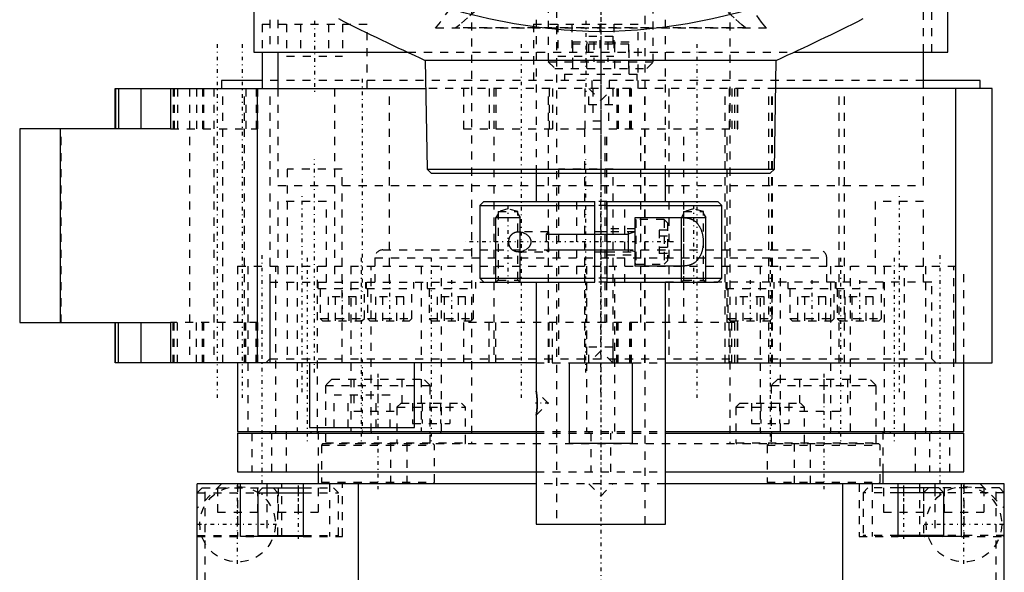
# Model space of a CAD drawing. Extents: x -72 to 70, y -1 to 596.
# Tile 2 of 12: x -72 to 50, y 118 to 187. Entities that reach past the tile are written whole.
import ezdxf

# ---------------------------------------------------------------- set-up
doc = ezdxf.new("R2010")
doc.units = 0
doc.linetypes.add('CENTER', pattern=[1.5, 0.45, -0.5, 0.05, -0.5])
doc.linetypes.add('DASHED', pattern=[2, 1, -1])
for name, color, linetype in [('AM_0', 7, 'CONTINUOUS'), ('AM_10', 7, 'CONTINUOUS'), ('AM_3', 7, 'DASHED'), ('AM_7', 7, 'CENTER')]:
    doc.layers.add(name, color=color, linetype=linetype)

msp = doc.modelspace()

# ---------------------------------------------------------------- linework, layer by layer
at = {"layer": 'AM_0', "color": 7, "linetype": 'CONTINUOUS'}
for p, q in [((-43, 199.5), (-43, 182.5)), ((43, 182.5), (43, 199.5)), ((-43, 182.5), (-23.91, 182.5)), ((-41.96, 182.5), (-41.96, 178)), ((-40, 182.5), (-40, 178)), ((23.91, 182.5), (43, 182.5)), ((40, 178), (40, 182.5)), ((-21.74, 181.5), (-21.51, 168)), ((-21.74, 181.5), (21.74, 181.5)), ((21.51, 168), (21.74, 181.5)), ((-47, 179), (-47, 178)), ((-42, 179), (-47, 179)), ((47, 179), (40.05, 179)), ((47, 178), (47, 179)), ((-60.19, 173), (-60.19, 178)), ((-60.19, 178), (-21.68, 178)), ((-60.11, 178), (-60.11, 173)), ((-59.74, 178), (-59.74, 173)), ((-57, 178), (-57, 173)), ((-53.3, 178), (-53.3, 173)), ((-42.52, 144), (-42.52, 178)), ((48.5, 178), (21.71, 178)), ((44, 144), (44, 178)), ((48.5, 144), (48.5, 178)), ((-72, 173), (-72, 149)), ((-53.3, 173), (-72, 173)), ((-66.95, 149), (-66.95, 173)), ((-21.51, 168), (-21, 167.5)), ((-21.51, 168), (21.51, 168)), ((-21, 167.5), (21, 167.5)), ((-8, 167.5), (-8, 164)), ((8, 164), (8, 167.5)), ((21, 167.5), (21.51, 168)), ((-14.5, 164), (-15, 163.5)), ((-15, 163.5), (-15, 154.5)), ((-15, 163.5), (-0.75, 163.5)), ((-14.5, 164), (-0.75, 164)), ((-0.75, 154), (-0.75, 164)), ((0.75, 164), (14.5, 164)), ((0.75, 164), (0.75, 154)), ((0.75, 163.5), (15, 163.5)), ((15, 163.5), (14.5, 164)), ((15, 154.5), (15, 163.5)), ((4.25, 162), (10.2, 162)), ((4.25, 156), (4.25, 162)), ((0.75, 160.25), (-0.75, 160.25)), ((-0.75, 157.75), (0.75, 157.75)), ((10.2, 156), (4.25, 156)), ((-15, 154.5), (-14.5, 154)), ((-15, 154.5), (-0.75, 154.5)), ((-14.5, 154), (-0.75, 154)), ((-8, 154), (-8, 140.5)), ((0.75, 154.5), (15, 154.5)), ((0.75, 154), (14.5, 154)), ((8, 124), (8, 154)), ((14.5, 154), (15, 154.5)), ((-72, 149), (-53.3, 149)), ((-60.19, 144), (-60.19, 149)), ((-60.11, 144), (-60.11, 149)), ((-59.74, 144), (-59.74, 149)), ((-57, 149), (-57, 144)), ((-53.3, 149), (-53.3, 144)), ((-8.01, 144), (-60.19, 144)), ((-45, 144), (-45, 135.5)), ((-36.08, 144), (-36.08, 136)), ((-23.08, 136), (-23.08, 144)), ((-3.87, 144), (3.87, 144)), ((-3.87, 134), (-3.87, 144)), ((3.87, 144), (3.87, 134)), ((8, 144), (48.5, 144)), ((45, 135.5), (45, 144)), ((-8, 140.47), (-8, 140.5)), ((-7.98, 140.38), (-7.99, 140.43)), ((-7.95, 140.14), (-7.96, 140.23)), ((-7.96, 137.77), (-7.95, 137.87)), ((-8, 137.5), (-8, 137.53)), ((-8, 137.5), (-8, 124)), ((-7.99, 137.56), (-7.97, 137.67)), ((-45, 135.5), (-8, 135.5)), ((-40.98, 135.5), (-40.98, 135.3)), ((-36.08, 136), (-23.08, 136)), ((-35.87, 135.3), (-35.87, 135.5)), ((-35.13, 135.5), (-35.13, 135.3)), ((-29.51, 135.3), (-29.51, 135.5)), ((-28.46, 135.5), (-28.46, 135.3)), ((-21.14, 135.3), (-21.14, 135.5)), ((-19.85, 135.5), (-19.85, 135.3)), ((8, 135.5), (45, 135.5)), ((19.85, 135.3), (19.85, 135.5)), ((21.14, 135.5), (21.14, 135.3)), ((28.46, 135.3), (28.46, 135.5)), ((29.51, 135.5), (29.51, 135.3)), ((35.13, 135.3), (35.13, 135.5)), ((35.87, 135.5), (35.87, 135.3)), ((40.98, 135.3), (40.98, 135.5)), ((-45, 135.3), (-45, 130.5)), ((-45, 135.3), (-8, 135.3)), ((8, 135.3), (45, 135.3)), ((45, 130.5), (45, 135.3)), ((3.87, 134), (-3.87, 134)), ((-45, 130.5), (-8, 130.5)), ((-35, 130.5), (-35, 129)), ((8, 130.5), (45, 130.5)), ((35, 129), (35, 130.5)), ((-50, 117), (-50, 129)), ((-8, 129), (-50, 129)), ((-44.64, 122.5), (-44.64, 129)), ((-41.9, 128.5), (-42.5, 127.9)), ((-41.9, 128.5), (-36.86, 128.5)), ((-41.39, 129), (-41.39, 128.5)), ((-36.86, 129), (-36.86, 122.5)), ((-30, 117), (-30, 129)), ((50, 129), (8, 129)), ((30, 117), (30, 129)), ((36.86, 122.5), (36.86, 129)), ((41.9, 128.5), (36.86, 128.5)), ((41.39, 129), (41.39, 128.5)), ((42.5, 127.9), (41.9, 128.5)), ((44.64, 129), (44.64, 122.5)), ((50, 117), (50, 129)), ((-42.5, 127.9), (-42.5, 122.6)), ((-42.5, 127.9), (-36.86, 127.9)), ((42.5, 127.9), (36.86, 127.9)), ((42.5, 122.6), (42.5, 127.9)), ((-8, 124), (8, 124)), ((-36.86, 122.5), (-44.64, 122.5)), ((-42.5, 122.6), (-36.86, 122.6)), ((42.5, 122.6), (36.86, 122.6)), ((44.64, 122.5), (36.86, 122.5))]:
    msp.add_line(p, q, dxfattribs=at)
for points in [[(27.78, 190.89, 0), (26.26, 190.33, 0), (23.19, 189.25, 0), (20.09, 188.27, 0), (18.54, 187.82, 0), (16.98, 187.39, 0), (13.86, 186.64, 0), (10.74, 186.02, 0), (7.64, 185.55, 0), (4.55, 185.23, 0), (1.51, 185.07, 0), (0, 185.05, 0), (-1.51, 185.07, 0), (-4.55, 185.23, 0), (-7.64, 185.55, 0), (-10.74, 186.02, 0), (-13.86, 186.64, 0), (-16.98, 187.39, 0), (-18.54, 187.82, 0), (-20.09, 188.27, 0), (-23.19, 189.25, 0), (-26.26, 190.33, 0), (-27.78, 190.89, 0)], [(10.2, 162, 0), (10.23, 162, 0), (10.31, 162, 0), (10.38, 162, 0), (10.41, 161.99, 0), (10.45, 161.99, 0), (10.52, 161.98, 0), (10.59, 161.98, 0), (10.67, 161.97, 0), (10.74, 161.95, 0), (10.81, 161.94, 0), (10.84, 161.93, 0), (10.88, 161.92, 0), (10.95, 161.91, 0), (11.02, 161.88, 0), (11.09, 161.86, 0), (11.16, 161.84, 0), (11.22, 161.81, 0), (11.26, 161.8, 0), (11.29, 161.78, 0), (11.35, 161.75, 0), (11.42, 161.72, 0), (11.45, 161.7, 0), (11.48, 161.68, 0), (11.54, 161.64, 0), (11.6, 161.6, 0), (11.63, 161.58, 0), (11.66, 161.56, 0), (11.72, 161.51, 0), (11.77, 161.47, 0), (11.83, 161.42, 0), (11.88, 161.37, 0), (11.93, 161.31, 0), (11.96, 161.28, 0), (11.98, 161.26, 0), (12.03, 161.2, 0), (12.08, 161.14, 0), (12.12, 161.07, 0), (12.17, 161.01, 0), (12.21, 160.94, 0), (12.23, 160.91, 0), (12.25, 160.87, 0), (12.29, 160.8, 0), (12.33, 160.73, 0), (12.36, 160.65, 0), (12.4, 160.57, 0), (12.43, 160.48, 0), (12.45, 160.44, 0), (12.46, 160.4, 0), (12.49, 160.31, 0), (12.52, 160.22, 0), (12.55, 160.13, 0), (12.57, 160.03, 0), (12.59, 159.94, 0), (12.6, 159.89, 0), (12.61, 159.84, 0), (12.63, 159.74, 0), (12.64, 159.64, 0), (12.66, 159.55, 0), (12.67, 159.45, 0), (12.68, 159.35, 0), (12.68, 159.3, 0), (12.68, 159.25, 0), (12.69, 159.15, 0), (12.69, 159.05, 0), (12.69, 159, 0), (12.69, 158.95, 0), (12.69, 158.85, 0), (12.68, 158.75, 0), (12.68, 158.7, 0), (12.68, 158.65, 0), (12.67, 158.55, 0), (12.66, 158.45, 0), (12.64, 158.36, 0), (12.63, 158.26, 0), (12.61, 158.16, 0), (12.6, 158.11, 0), (12.59, 158.06, 0), (12.57, 157.97, 0), (12.55, 157.87, 0), (12.52, 157.78, 0), (12.49, 157.69, 0), (12.46, 157.6, 0), (12.45, 157.56, 0), (12.43, 157.52, 0), (12.4, 157.43, 0), (12.36, 157.35, 0), (12.33, 157.27, 0), (12.29, 157.2, 0), (12.25, 157.13, 0), (12.23, 157.09, 0), (12.21, 157.06, 0), (12.17, 156.99, 0), (12.12, 156.93, 0), (12.08, 156.86, 0), (12.03, 156.8, 0), (11.98, 156.74, 0), (11.96, 156.72, 0), (11.93, 156.69, 0), (11.88, 156.63, 0), (11.83, 156.58, 0), (11.77, 156.53, 0), (11.72, 156.49, 0), (11.66, 156.44, 0), (11.63, 156.42, 0), (11.6, 156.4, 0), (11.54, 156.36, 0), (11.48, 156.32, 0), (11.45, 156.3, 0), (11.42, 156.28, 0), (11.35, 156.25, 0), (11.29, 156.22, 0), (11.26, 156.2, 0), (11.22, 156.19, 0), (11.16, 156.16, 0), (11.09, 156.14, 0), (11.02, 156.12, 0), (10.95, 156.09, 0), (10.88, 156.08, 0), (10.84, 156.07, 0), (10.81, 156.06, 0), (10.74, 156.05, 0), (10.67, 156.03, 0), (10.59, 156.02, 0), (10.52, 156.02, 0), (10.45, 156.01, 0), (10.41, 156.01, 0), (10.38, 156, 0), (10.31, 156, 0), (10.23, 156, 0), (10.2, 156, 0)], [(-10.2, 157.75, 0), (-10.21, 157.75, 0), (-10.24, 157.75, 0), (-10.28, 157.75, 0), (-10.29, 157.75, 0), (-10.31, 157.75, 0), (-10.34, 157.76, 0), (-10.37, 157.76, 0), (-10.4, 157.76, 0), (-10.43, 157.77, 0), (-10.47, 157.78, 0), (-10.48, 157.78, 0), (-10.5, 157.78, 0), (-10.53, 157.79, 0), (-10.56, 157.8, 0), (-10.59, 157.81, 0), (-10.62, 157.82, 0), (-10.65, 157.83, 0), (-10.67, 157.84, 0), (-10.68, 157.84, 0), (-10.71, 157.86, 0), (-10.74, 157.87, 0), (-10.76, 157.88, 0), (-10.77, 157.88, 0), (-10.8, 157.9, 0), (-10.83, 157.92, 0), (-10.84, 157.92, 0), (-10.86, 157.93, 0), (-10.89, 157.95, 0), (-10.91, 157.97, 0), (-10.94, 157.99, 0), (-10.97, 158.01, 0), (-10.99, 158.03, 0), (-11.01, 158.05, 0), (-11.02, 158.06, 0), (-11.04, 158.08, 0), (-11.07, 158.11, 0), (-11.09, 158.13, 0), (-11.11, 158.16, 0), (-11.13, 158.18, 0), (-11.14, 158.2, 0), (-11.15, 158.21, 0), (-11.18, 158.24, 0), (-11.2, 158.27, 0), (-11.22, 158.31, 0), (-11.23, 158.34, 0), (-11.25, 158.37, 0), (-11.26, 158.39, 0), (-11.27, 158.41, 0), (-11.29, 158.45, 0), (-11.3, 158.48, 0), (-11.32, 158.52, 0), (-11.33, 158.56, 0), (-11.34, 158.6, 0), (-11.35, 158.62, 0), (-11.35, 158.64, 0), (-11.36, 158.68, 0), (-11.37, 158.72, 0), (-11.38, 158.77, 0), (-11.39, 158.81, 0), (-11.39, 158.85, 0), (-11.39, 158.87, 0), (-11.4, 158.89, 0), (-11.4, 158.94, 0), (-11.4, 158.98, 0), (-11.4, 159, 0), (-11.4, 159.02, 0), (-11.4, 159.06, 0), (-11.4, 159.11, 0), (-11.39, 159.13, 0), (-11.39, 159.15, 0), (-11.39, 159.19, 0), (-11.38, 159.23, 0), (-11.37, 159.28, 0), (-11.36, 159.32, 0), (-11.35, 159.36, 0), (-11.35, 159.38, 0), (-11.34, 159.4, 0), (-11.33, 159.44, 0), (-11.32, 159.48, 0), (-11.3, 159.52, 0), (-11.29, 159.55, 0), (-11.27, 159.59, 0), (-11.26, 159.61, 0), (-11.25, 159.63, 0), (-11.23, 159.66, 0), (-11.22, 159.69, 0), (-11.2, 159.73, 0), (-11.18, 159.76, 0), (-11.15, 159.79, 0), (-11.14, 159.8, 0), (-11.13, 159.82, 0), (-11.11, 159.84, 0), (-11.09, 159.87, 0), (-11.07, 159.89, 0), (-11.04, 159.92, 0), (-11.02, 159.94, 0), (-11.01, 159.95, 0), (-10.99, 159.97, 0), (-10.97, 159.99, 0), (-10.94, 160.01, 0), (-10.91, 160.03, 0), (-10.89, 160.05, 0), (-10.86, 160.07, 0), (-10.84, 160.08, 0), (-10.83, 160.08, 0), (-10.8, 160.1, 0), (-10.77, 160.12, 0), (-10.76, 160.12, 0), (-10.74, 160.13, 0), (-10.71, 160.14, 0), (-10.68, 160.16, 0), (-10.67, 160.16, 0), (-10.65, 160.17, 0), (-10.62, 160.18, 0), (-10.59, 160.19, 0), (-10.56, 160.2, 0), (-10.53, 160.21, 0), (-10.5, 160.22, 0), (-10.48, 160.22, 0), (-10.47, 160.22, 0), (-10.43, 160.23, 0), (-10.4, 160.24, 0), (-10.37, 160.24, 0), (-10.34, 160.24, 0), (-10.31, 160.25, 0), (-10.29, 160.25, 0), (-10.28, 160.25, 0), (-10.24, 160.25, 0), (-10.21, 160.25, 0), (-10.2, 160.25, 0)], [(-10.2, 160.25, 0), (-10.15, 160.25, 0), (-10.04, 160.24, 0), (-9.94, 160.23, 0), (-9.88, 160.22, 0), (-9.83, 160.21, 0), (-9.72, 160.18, 0), (-9.61, 160.14, 0), (-9.5, 160.09, 0), (-9.4, 160.04, 0), (-9.3, 159.98, 0), (-9.25, 159.95, 0), (-9.2, 159.92, 0), (-9.14, 159.87, 0), (-9.13, 159.86, 0), (-9.11, 159.85, 0), (-9.1, 159.84, 0), (-9.1, 159.84, 0), (-9.08, 159.82, 0), (-9.07, 159.81, 0), (-9.05, 159.8, 0), (-9.04, 159.78, 0), (-9.02, 159.77, 0), (-9.01, 159.76, 0), (-9.01, 159.76, 0), (-8.99, 159.74, 0), (-8.98, 159.73, 0), (-8.96, 159.71, 0), (-8.95, 159.7, 0), (-8.93, 159.68, 0), (-8.93, 159.67, 0), (-8.92, 159.66, 0), (-8.91, 159.65, 0), (-8.89, 159.63, 0), (-8.88, 159.61, 0), (-8.87, 159.6, 0), (-8.85, 159.58, 0), (-8.85, 159.57, 0), (-8.84, 159.56, 0), (-8.83, 159.54, 0), (-8.82, 159.52, 0), (-8.8, 159.5, 0), (-8.79, 159.48, 0), (-8.78, 159.46, 0), (-8.78, 159.45, 0), (-8.77, 159.45, 0), (-8.76, 159.43, 0), (-8.75, 159.4, 0), (-8.75, 159.39, 0), (-8.74, 159.38, 0), (-8.73, 159.36, 0), (-8.72, 159.34, 0), (-8.72, 159.33, 0), (-8.72, 159.32, 0), (-8.71, 159.3, 0), (-8.7, 159.28, 0), (-8.69, 159.26, 0), (-8.69, 159.24, 0), (-8.68, 159.21, 0), (-8.68, 159.2, 0), (-8.68, 159.19, 0), (-8.67, 159.17, 0), (-8.67, 159.15, 0), (-8.67, 159.12, 0), (-8.66, 159.1, 0), (-8.66, 159.08, 0), (-8.66, 159.07, 0), (-8.66, 159.06, 0), (-8.66, 159.03, 0), (-8.66, 159.01, 0), (-8.66, 159, 0)], [(-8.66, 159, 0), (-8.66, 158.99, 0), (-8.66, 158.97, 0), (-8.66, 158.94, 0), (-8.66, 158.93, 0), (-8.66, 158.92, 0), (-8.66, 158.9, 0), (-8.67, 158.88, 0), (-8.67, 158.85, 0), (-8.67, 158.83, 0), (-8.68, 158.81, 0), (-8.68, 158.8, 0), (-8.68, 158.79, 0), (-8.69, 158.76, 0), (-8.69, 158.74, 0), (-8.7, 158.72, 0), (-8.71, 158.7, 0), (-8.72, 158.68, 0), (-8.72, 158.67, 0), (-8.72, 158.66, 0), (-8.73, 158.64, 0), (-8.74, 158.62, 0), (-8.75, 158.61, 0), (-8.75, 158.6, 0), (-8.76, 158.57, 0), (-8.77, 158.55, 0), (-8.78, 158.55, 0), (-8.78, 158.54, 0), (-8.79, 158.52, 0), (-8.8, 158.5, 0), (-8.82, 158.48, 0), (-8.83, 158.46, 0), (-8.84, 158.44, 0), (-8.85, 158.43, 0), (-8.85, 158.42, 0), (-8.87, 158.4, 0), (-8.88, 158.39, 0), (-8.89, 158.37, 0), (-8.91, 158.35, 0), (-8.92, 158.34, 0), (-8.93, 158.33, 0), (-8.93, 158.32, 0), (-8.95, 158.3, 0), (-8.96, 158.29, 0), (-8.98, 158.27, 0), (-8.99, 158.26, 0), (-9.01, 158.24, 0), (-9.01, 158.24, 0), (-9.02, 158.23, 0), (-9.04, 158.22, 0), (-9.05, 158.2, 0), (-9.07, 158.19, 0), (-9.08, 158.18, 0), (-9.1, 158.16, 0), (-9.1, 158.16, 0), (-9.11, 158.15, 0), (-9.13, 158.14, 0), (-9.14, 158.13, 0), (-9.2, 158.08, 0), (-9.25, 158.05, 0), (-9.3, 158.02, 0), (-9.4, 157.96, 0), (-9.5, 157.91, 0), (-9.61, 157.86, 0), (-9.72, 157.82, 0), (-9.83, 157.79, 0), (-9.88, 157.78, 0), (-9.94, 157.77, 0), (-10.04, 157.76, 0), (-10.15, 157.75, 0), (-10.2, 157.75, 0)], [(-8, 140.5, 0), (-8, 140.5, 0), (-8, 140.5, 0), (-8, 140.5, 0), (-8, 140.49, 0), (-8, 140.49, 0), (-8, 140.49, 0), (-8, 140.48, 0), (-8, 140.47, 0), (-7.99, 140.46, 0), (-7.99, 140.45, 0), (-7.99, 140.45, 0), (-7.99, 140.44, 0), (-7.99, 140.43, 0), (-7.99, 140.41, 0), (-7.98, 140.39, 0), (-7.98, 140.38, 0), (-7.98, 140.36, 0), (-7.98, 140.35, 0), (-7.98, 140.34, 0), (-7.97, 140.32, 0), (-7.97, 140.3, 0), (-7.97, 140.28, 0), (-7.97, 140.27, 0), (-7.96, 140.25, 0), (-7.96, 140.22, 0), (-7.96, 140.21, 0), (-7.96, 140.2, 0), (-7.95, 140.17, 0), (-7.95, 140.14, 0), (-7.95, 140.11, 0), (-7.94, 140.09, 0), (-7.94, 140.06, 0), (-7.94, 140.04, 0), (-7.94, 140.03, 0), (-7.93, 139.99, 0), (-7.93, 139.96, 0), (-7.93, 139.93, 0), (-7.92, 139.9, 0), (-7.92, 139.86, 0), (-7.92, 139.84, 0), (-7.92, 139.83, 0), (-7.91, 139.79, 0), (-7.91, 139.75, 0), (-7.91, 139.71, 0), (-7.9, 139.68, 0), (-7.9, 139.64, 0), (-7.9, 139.62, 0), (-7.9, 139.6, 0), (-7.9, 139.56, 0), (-7.89, 139.52, 0), (-7.89, 139.48, 0), (-7.89, 139.43, 0), (-7.89, 139.39, 0), (-7.89, 139.37, 0), (-7.89, 139.35, 0), (-7.89, 139.31, 0), (-7.88, 139.27, 0), (-7.88, 139.23, 0), (-7.88, 139.18, 0), (-7.88, 139.14, 0), (-7.88, 139.12, 0), (-7.88, 139.1, 0), (-7.88, 139.06, 0), (-7.88, 139.02, 0), (-7.88, 139, 0), (-7.88, 138.98, 0), (-7.88, 138.94, 0), (-7.88, 138.9, 0), (-7.88, 138.88, 0), (-7.88, 138.86, 0), (-7.88, 138.81, 0), (-7.88, 138.77, 0), (-7.88, 138.73, 0), (-7.89, 138.69, 0), (-7.89, 138.65, 0), (-7.89, 138.63, 0), (-7.89, 138.61, 0), (-7.89, 138.56, 0), (-7.89, 138.52, 0), (-7.89, 138.48, 0), (-7.9, 138.44, 0), (-7.9, 138.4, 0), (-7.9, 138.38, 0), (-7.9, 138.36, 0), (-7.9, 138.32, 0), (-7.91, 138.28, 0), (-7.91, 138.25, 0), (-7.91, 138.21, 0), (-7.92, 138.17, 0), (-7.92, 138.16, 0), (-7.92, 138.14, 0), (-7.92, 138.1, 0), (-7.93, 138.07, 0), (-7.93, 138.04, 0), (-7.93, 138, 0), (-7.94, 137.97, 0), (-7.94, 137.96, 0), (-7.94, 137.94, 0), (-7.94, 137.91, 0), (-7.95, 137.89, 0), (-7.95, 137.86, 0), (-7.95, 137.83, 0), (-7.96, 137.8, 0), (-7.96, 137.79, 0), (-7.96, 137.78, 0), (-7.96, 137.75, 0), (-7.97, 137.73, 0), (-7.97, 137.71, 0), (-7.97, 137.7, 0), (-7.97, 137.68, 0), (-7.98, 137.66, 0), (-7.98, 137.65, 0), (-7.98, 137.64, 0), (-7.98, 137.62, 0), (-7.98, 137.6, 0), (-7.99, 137.59, 0), (-7.99, 137.57, 0), (-7.99, 137.56, 0), (-7.99, 137.55, 0), (-7.99, 137.55, 0), (-7.99, 137.54, 0), (-8, 137.53, 0), (-8, 137.52, 0), (-8, 137.51, 0), (-8, 137.51, 0), (-8, 137.51, 0), (-8, 137.5, 0), (-8, 137.5, 0), (-8, 137.5, 0), (-8, 137.5, 0)]]:
    msp.add_polyline3d(points, dxfattribs=at)
for centre, radius, start, end in [((105.05, 459.03), 305.13, 243.2041, 245.4452), ((-105.05, 459.03), 305.13, 294.5548, 296.7959), ((-42.4, 122.6), 0.1, 180, 270), ((42.4, 122.6), 0.1, 270, 0)]:
    msp.add_arc(centre, radius, start, end, dxfattribs=at)
at = {"layer": 'AM_10', "color": 7, "linetype": 'CONTINUOUS'}
for p, q in [((-12.73, 162.47), (-13, 162)), ((-10.27, 162.47), (-10, 162)), ((10.27, 162.47), (10, 162)), ((12.73, 162.47), (13, 162)), ((-13, 154), (-13, 162)), ((-13, 162), (-10, 162)), ((-10, 154), (-10, 162)), ((10, 154), (10, 162)), ((10, 162), (13, 162)), ((13, 154), (13, 162)), ((-6.75, 159.97), (3.4, 159.97)), ((4.25, 160.25), (3.4, 159.97)), ((3.4, 160.25), (3.4, 157.75)), ((-6.75, 158.03), (3.4, 158.03)), ((4.25, 157.75), (3.4, 158.03))]:
    msp.add_line(p, q, dxfattribs=at)
at = {"layer": 'AM_3', "color": 6, "linetype": 'DASHED'}
for p, q in [((-5.5, 453.75), (-5.5, 124)), ((5.5, 124), (5.5, 453.75)), ((-16, 394.2), (-16, 134)), ((-8, 394.5), (-8, 167.5)), ((8, 167.5), (8, 394.5)), ((16, 394.2), (16, 134)), ((-41, 190.5), (-41, 182.5)), ((-40, 190.5), (-40, 182.5)), ((40, 182.5), (40, 190.5)), ((41, 182.5), (41, 190.5)), ((-6.5, 188.4), (-6.5, 181.3)), ((6.5, 181.3), (6.5, 188.4)), ((-41.96, 186), (-41.96, 182.5)), ((-41.96, 186), (-28.96, 186)), ((-38.93, 186), (-38.93, 182)), ((-37.2, 186), (-37.2, 182)), ((-33.73, 186), (-33.73, 182)), ((-32, 186), (-32, 182)), ((-28.96, 178), (-28.96, 186)), ((20.54, 185.5), (-20.54, 185.5)), ((-17.94, 185.54), (-18.02, 185.5)), ((17.94, 185.54), (-17.94, 185.54)), ((-8.35, 186), (-8.35, 178)), ((-8.35, 186), (4.65, 186)), ((-5.31, 186), (-5.31, 182)), ((-3.58, 186), (-3.58, 182)), ((-0.12, 186), (-0.12, 182)), ((1.61, 186), (1.61, 182)), ((4.65, 178), (4.65, 186)), ((18.02, 185.5), (17.94, 185.54)), ((-1.5, 184.5), (1.5, 184.5)), ((-1.5, 182.5), (-1.5, 184.5)), ((1.5, 184.5), (1.5, 182.5)), ((-3.5, 183.8), (-3.5, 179.8)), ((-3.5, 183.8), (3.5, 183.8)), ((-3.46, 180.5), (-3.46, 183.5)), ((3.46, 183.5), (-3.46, 183.5)), ((-1.73, 183.8), (-1.73, 183.5)), ((-1.73, 180.5), (-1.73, 183.5)), ((-0.87, 183.8), (-0.87, 181.3)), ((0.87, 183.8), (0.87, 181.3)), ((1.73, 183.8), (1.73, 183.5)), ((1.73, 180.5), (1.73, 183.5)), ((3.46, 180.5), (3.46, 183.5)), ((3.5, 179.8), (3.5, 183.8)), ((-38.93, 182), (-32, 182)), ((-23.91, 182.5), (23.91, 182.5)), ((-5.31, 182), (1.61, 182)), ((-6.5, 181.3), (-5.7, 180.5)), ((-6.5, 181.3), (6.5, 181.3)), ((5.7, 180.5), (6.5, 181.3)), ((-5.7, 180.5), (5.7, 180.5)), ((-4.5, 179.8), (-4.5, 179)), ((-4.5, 179.8), (4.5, 179.8)), ((4.5, 179), (4.5, 179.8)), ((40.05, 179), (-42, 179)), ((-1.1, 179), (-1.1, 178)), ((1.1, 178), (1.1, 179)), ((-57, 178), (-53.3, 178)), ((-52.98, 178), (-52.98, 173)), ((-52.88, 178), (-52.88, 173)), ((-52.43, 178), (-52.43, 173)), ((-50.95, 178), (-50.95, 144)), ((-50.1, 178), (-50.1, 173)), ((-49.33, 178), (-49.33, 173)), ((-49.18, 173), (-49.18, 178)), ((-47.95, 178), (-47.95, 144)), ((-46.84, 144), (-46.84, 178)), ((-44.15, 144), (-44.15, 178)), ((-44, 178), (-44, 173)), ((-42.68, 178), (-42.68, 173)), ((-42.51, 173), (-42.51, 178)), ((-40.95, 144), (-40.95, 178)), ((-40, 178), (-40, 166)), ((-32.98, 178), (-32.98, 154)), ((-26.18, 154), (-26.18, 178)), ((21.71, 178), (-21.68, 178)), ((-17, 178), (-17, 173)), ((-13.81, 178), (-13.81, 173)), ((-13.26, 178), (-13.26, 144)), ((-13.01, 178), (-13.01, 173)), ((-6.46, 144), (-6.46, 178)), ((-6.39, 178), (-6.39, 173)), ((-5.98, 178), (-5.98, 173)), ((-1.97, 178), (-1.97, 173)), ((-1.5, 178), (0, 176.5)), ((-1.5, 176), (-1.5, 178)), ((-1, 178), (-1, 174)), ((0, 176.5), (1.5, 178)), ((1, 174), (1, 178)), ((1.5, 178), (1.5, 176)), ((1.97, 178), (1.97, 173)), ((2.17, 178), (2.17, 173)), ((3.56, 178), (3.56, 173)), ((3.69, 173), (3.69, 178)), ((3.71, 178), (3.71, 173)), ((3.76, 178), (3.76, 173)), ((5.44, 144), (5.44, 178)), ((8.42, 178), (8.42, 144)), ((15.42, 144), (15.42, 178)), ((15.89, 178), (15.89, 173)), ((16.25, 178), (16.25, 173)), ((16.61, 173), (16.61, 178)), ((16.88, 178), (16.88, 173)), ((16.94, 178), (16.94, 173)), ((16.97, 173), (16.97, 178)), ((20.81, 144), (20.81, 178)), ((21.2, 144), (21.2, 178)), ((21.26, 144), (21.26, 178)), ((29.53, 144), (29.53, 178)), ((30.19, 144), (30.19, 178)), ((40, 166), (40, 178)), ((1.5, 176), (-1.5, 176)), ((-1, 174), (1, 174)), ((-66.88, 149), (-66.88, 173)), ((-53.3, 173), (-42.51, 173)), ((-17, 173), (16.61, 173)), ((-2, 173), (-2, 149)), ((0.56, 149), (0.56, 173)), ((0.75, 149), (0.75, 173)), ((4.95, 149), (4.95, 173)), ((10.28, 149), (10.28, 173)), ((15.68, 149), (15.68, 173)), ((16.88, 173), (16.97, 173)), ((-38.86, 168), (-38.86, 144)), ((-32.06, 168), (-38.86, 168)), ((-32.06, 144), (-32.06, 168)), ((-5.25, 168), (-5.25, 144)), ((1.55, 168), (-5.25, 168)), ((1.55, 144), (1.55, 168)), ((-40, 166), (40, 166)), ((-40, 166), (0, 166)), ((-40, 164), (-40, 154)), ((-34, 164), (-40, 164)), ((-34, 154), (-34, 164)), ((-3, 164), (-3, 154)), ((0.75, 164), (-0.75, 164)), ((0.75, 163.5), (-0.75, 163.5)), ((3, 154), (3, 164)), ((34, 164), (34, 154)), ((40, 164), (34, 164)), ((40, 154), (40, 164)), ((-11.5, 163.08), (-12.73, 162.75)), ((-12.73, 162.75), (-12.73, 154.27)), ((-12.73, 162.75), (-10.27, 162.75)), ((-10.27, 162.75), (-11.5, 163.08)), ((-10.27, 154.27), (-10.27, 162.75)), ((11.5, 163.08), (10.27, 162.75)), ((10.27, 162.75), (10.27, 154.27)), ((10.27, 162.75), (12.73, 162.75)), ((12.73, 162.75), (11.5, 163.08)), ((12.73, 154.27), (12.73, 162.75)), ((7.85, 161.75), (4.35, 161.75)), ((4.35, 161.75), (4.35, 156.25)), ((8.25, 161.35), (7.85, 161.75)), ((7.85, 161.75), (7.85, 156.25)), ((8.25, 161.35), (8.25, 156.65)), ((-6.47, 160.25), (-10.2, 160.25)), ((-6.47, 160.25), (-6.75, 159.97)), ((-6.75, 159.97), (-6.75, 158.03)), ((-6.47, 160.25), (-6.47, 157.75)), ((4.25, 160.6), (0.75, 160.6)), ((4.25, 160.25), (0.75, 160.25)), ((8.25, 160.44), (7.25, 160.44)), ((7.25, 160.44), (7.25, 157.56)), ((8.25, 159.72), (7.25, 159.72)), ((-27, 158), (27, 158)), ((-10.2, 157.75), (-6.47, 157.75)), ((-6.75, 158.03), (-6.47, 157.75)), ((0.75, 157.75), (4.25, 157.75)), ((0.75, 157.4), (4.25, 157.4)), ((8.25, 158.28), (7.25, 158.28)), ((8.25, 157.56), (7.25, 157.56)), ((-28, 157), (-28, 154)), ((-28, 157), (28, 157)), ((4.35, 156.25), (7.85, 156.25)), ((7.85, 156.25), (8.25, 156.65)), ((28, 154), (28, 157)), ((-45, 156), (45, 156)), ((-45, 156), (-45, 144)), ((-45, 156), (45, 156)), ((-43.75, 156), (-43.75, 135.5)), ((-40.25, 135.3), (-40.25, 156)), ((-37.62, 156), (-37.62, 135.5)), ((-35.12, 135.3), (-35.12, 156)), ((-30.95, 156), (-30.95, 135.5)), ((-28.45, 135.5), (-28.45, 156)), ((-22.25, 156), (-22.25, 135.5)), ((-19.75, 135.5), (-19.75, 156)), ((-1.75, 156), (-1.75, 135.5)), ((1.75, 135.5), (1.75, 156)), ((19.75, 156), (19.75, 135.5)), ((22.25, 135.5), (22.25, 156)), ((28.45, 156), (28.45, 135.5)), ((30.95, 135.5), (30.95, 156)), ((35.12, 156), (35.12, 135.3)), ((37.62, 135.5), (37.62, 156)), ((40.25, 156), (40.25, 135.3)), ((43.75, 135.5), (43.75, 156)), ((45, 144), (45, 156)), ((-41, 154), (-41, 144.5)), ((-41, 154), (-8, 154)), ((-35.04, 154), (-35.04, 153.2)), ((-29.16, 154), (-29.16, 153.2)), ((-29.04, 153.2), (-29.04, 154)), ((-23.16, 153.2), (-23.16, 154)), ((-21.5, 154), (-21.5, 153.2)), ((-15.5, 153.2), (-15.5, 154)), ((-12.73, 154.27), (-13, 154)), ((-12.73, 154.27), (-10.27, 154.27)), ((-10, 154), (-10.27, 154.27)), ((0.75, 154.5), (-0.75, 154.5)), ((0.75, 154), (-0.75, 154)), ((41, 154), (8, 154)), ((10.27, 154.27), (10, 154)), ((10.27, 154.27), (12.73, 154.27)), ((13, 154), (12.73, 154.27)), ((15.5, 154), (15.5, 153.2)), ((21.5, 153.2), (21.5, 154)), ((23.16, 154), (23.16, 153.2)), ((29.04, 154), (29.04, 153.2)), ((29.16, 153.2), (29.16, 154)), ((35.04, 153.2), (35.04, 154)), ((41, 144.5), (41, 154)), ((-35.04, 153.2), (-23.16, 153.2)), ((-34.79, 153.2), (-34.79, 149.5)), ((-29.29, 149.5), (-29.29, 153.2)), ((-28.91, 153.2), (-28.91, 149.5)), ((-23.41, 149.5), (-23.41, 153.2)), ((-21.5, 153.2), (-15.5, 153.2)), ((-21.25, 153.2), (-21.25, 149.5)), ((-15.75, 149.5), (-15.75, 153.2)), ((15.5, 153.2), (21.5, 153.2)), ((15.75, 153.2), (15.75, 149.5)), ((21.25, 149.5), (21.25, 153.2)), ((23.16, 153.2), (35.04, 153.2)), ((23.41, 153.2), (23.41, 149.5)), ((28.91, 149.5), (28.91, 153.2)), ((29.29, 153.2), (29.29, 149.5)), ((34.79, 149.5), (34.79, 153.2)), ((-33.75, 149.2), (-33.75, 152.2)), ((-30.29, 152.2), (-33.75, 152.2)), ((-32.89, 149.2), (-32.89, 152.2)), ((-31.16, 149.2), (-31.16, 152.2)), ((-30.29, 149.2), (-30.29, 152.2)), ((-27.88, 149.2), (-27.88, 152.2)), ((-24.42, 152.2), (-27.88, 152.2)), ((-27.02, 149.2), (-27.02, 152.2)), ((-25.29, 149.2), (-25.29, 152.2)), ((-24.42, 149.2), (-24.42, 152.2)), ((-20.23, 149.2), (-20.23, 152.2)), ((-16.77, 152.2), (-20.23, 152.2)), ((-19.37, 149.2), (-19.37, 152.2)), ((-17.63, 149.2), (-17.63, 152.2)), ((-16.77, 149.2), (-16.77, 152.2)), ((16.77, 149.2), (16.77, 152.2)), ((20.23, 152.2), (16.77, 152.2)), ((17.63, 149.2), (17.63, 152.2)), ((19.37, 149.2), (19.37, 152.2)), ((20.23, 149.2), (20.23, 152.2)), ((24.42, 149.2), (24.42, 152.2)), ((27.88, 152.2), (24.42, 152.2)), ((25.29, 149.2), (25.29, 152.2)), ((27.02, 149.2), (27.02, 152.2)), ((27.88, 149.2), (27.88, 152.2)), ((30.29, 149.2), (30.29, 152.2)), ((33.75, 152.2), (30.29, 152.2)), ((31.16, 149.2), (31.16, 152.2)), ((32.89, 149.2), (32.89, 152.2)), ((33.75, 149.2), (33.75, 152.2)), ((-42.51, 149), (-53.3, 149)), ((-52.98, 144), (-52.98, 149)), ((-52.88, 144), (-52.88, 149)), ((-52.43, 144), (-52.43, 149)), ((-50.1, 144), (-50.1, 149)), ((-49.33, 144), (-49.33, 149)), ((-49.18, 144), (-49.18, 149)), ((-44, 144), (-44, 149)), ((-42.68, 144), (-42.68, 149)), ((-42.51, 144), (-42.51, 149)), ((-34.79, 149.5), (-34.49, 149.2)), ((-34.79, 149.5), (-29.29, 149.5)), ((-34.49, 149.2), (-29.59, 149.2)), ((-29.59, 149.2), (-29.29, 149.5)), ((-28.91, 149.5), (-28.61, 149.2)), ((-28.91, 149.5), (-23.41, 149.5)), ((-28.61, 149.2), (-23.71, 149.2)), ((-23.71, 149.2), (-23.41, 149.5)), ((-21.25, 149.5), (-20.95, 149.2)), ((-21.25, 149.5), (-15.75, 149.5)), ((-20.95, 149.2), (-16.05, 149.2)), ((-17, 149), (-17, 144)), ((16.61, 149), (-17, 149)), ((-16.05, 149.2), (-15.75, 149.5)), ((-13.81, 144), (-13.81, 149)), ((-13.01, 144), (-13.01, 149)), ((-6.39, 144), (-6.39, 149)), ((-5.98, 144), (-5.98, 149)), ((-1.97, 144), (-1.97, 149)), ((1.97, 144), (1.97, 149)), ((2.17, 144), (2.17, 149)), ((3.56, 149), (3.56, 144)), ((3.69, 144), (3.69, 149)), ((3.71, 144), (3.71, 149)), ((3.76, 149), (3.76, 144)), ((15.75, 149.5), (16.05, 149.2)), ((15.75, 149.5), (21.25, 149.5)), ((15.89, 144), (15.89, 149)), ((16.05, 149.2), (20.95, 149.2)), ((16.25, 144), (16.25, 149)), ((16.61, 144), (16.61, 149)), ((16.97, 149), (16.88, 149)), ((16.88, 149), (16.88, 144)), ((16.94, 144), (16.94, 149)), ((16.97, 144), (16.97, 149)), ((20.95, 149.2), (21.25, 149.5)), ((23.41, 149.5), (23.71, 149.2)), ((23.41, 149.5), (28.91, 149.5)), ((23.71, 149.2), (28.61, 149.2)), ((28.61, 149.2), (28.91, 149.5)), ((29.29, 149.5), (29.59, 149.2)), ((29.29, 149.5), (34.79, 149.5)), ((29.59, 149.2), (34.49, 149.2)), ((34.49, 149.2), (34.79, 149.5)), ((-1.5, 146), (1.5, 146)), ((-1.5, 144), (-1.5, 146)), ((0, 145.5), (-1.5, 144)), ((1.5, 144), (0, 145.5)), ((1.5, 146), (1.5, 144)), ((-41, 144.5), (-41.5, 144)), ((-41, 144.5), (41, 144.5)), ((-8.01, 144), (8, 144)), ((41.5, 144), (41, 144.5)), ((-33.32, 142), (-34.12, 141.2)), ((-33.32, 142), (-21.92, 142)), ((-30.59, 142), (-30.59, 138)), ((-27.62, 142), (-27.62, 138)), ((-24.64, 142), (-24.64, 138)), ((-21.12, 141.2), (-21.92, 142)), ((21.92, 142), (21.12, 141.2)), ((21.92, 142), (33.32, 142)), ((24.64, 142), (24.64, 138)), ((27.62, 142), (27.62, 138)), ((30.59, 142), (30.59, 138)), ((34.12, 141.2), (33.32, 142)), ((-34.12, 141.2), (-34.12, 134.1)), ((-34.12, 141.2), (-21.12, 141.2)), ((-21.12, 134.1), (-21.12, 141.2)), ((-6.5, 139), (-8, 140.5)), ((-7.99, 140.43), (-8, 140.47)), ((-7.96, 140.23), (-7.98, 140.38)), ((21.12, 141.2), (21.12, 134.1)), ((21.12, 141.2), (34.12, 141.2)), ((34.12, 134.1), (34.12, 141.2)), ((-33.04, 136), (-33.04, 140)), ((-26.11, 140), (-33.04, 140)), ((-31.31, 136), (-31.31, 140)), ((-27.84, 136), (-27.84, 140)), ((-26.11, 136), (-26.11, 140)), ((-30.59, 138), (-24.64, 138)), ((-24.75, 139), (-25.25, 138.5)), ((-25.25, 138.5), (-25.25, 134.1)), ((-25.25, 138.5), (-16.75, 138.5)), ((-24.75, 139), (-17.25, 139)), ((-23.31, 139), (-23.31, 136.5)), ((-22.15, 139), (-22.15, 136.5)), ((-19.85, 139), (-19.85, 136.5)), ((-18.69, 139), (-18.69, 136.5)), ((-16.75, 138.5), (-17.25, 139)), ((-16.75, 134.1), (-16.75, 138.5)), ((-8, 137.5), (-6.5, 139)), ((17.25, 139), (16.75, 138.5)), ((16.75, 138.5), (16.75, 134.1)), ((16.75, 138.5), (25.25, 138.5)), ((17.25, 139), (24.75, 139)), ((18.69, 139), (18.69, 136.5)), ((19.85, 139), (19.85, 136.5)), ((22.15, 139), (22.15, 136.5)), ((23.31, 139), (23.31, 136.5)), ((24.64, 138), (30.59, 138)), ((25.25, 138.5), (24.75, 139)), ((25.25, 134.1), (25.25, 138.5)), ((-8, 137.53), (-7.99, 137.56)), ((-7.97, 137.67), (-7.96, 137.77)), ((-39, 135.5), (-39, 130.5)), ((-35, 135.5), (-35, 130.5)), ((-23.31, 136.5), (-18.69, 136.5)), ((-8, 135.5), (8, 135.5)), ((-1.42, 135.3), (-1.42, 135.5)), ((1.42, 135.5), (1.42, 135.3)), ((18.69, 136.5), (23.31, 136.5)), ((35, 130.5), (35, 135.5)), ((39, 130.5), (39, 135.5)), ((-43.25, 135.3), (-43.25, 130.5)), ((-40.75, 130.5), (-40.75, 135.3)), ((-8, 135.3), (8, 135.3)), ((-1.25, 135.3), (-1.25, 130.5)), ((1.25, 130.5), (1.25, 135.3)), ((40.75, 135.3), (40.75, 130.5)), ((43.25, 130.5), (43.25, 135.3)), ((-34.42, 134), (-34.62, 133.8)), ((-34.62, 133.8), (-34.62, 129.2)), ((-34.62, 133.8), (-20.62, 133.8)), ((-34.42, 134), (34.42, 134)), ((-34.12, 134.1), (-34.02, 134)), ((-34.12, 134.1), (-16.75, 134.1)), ((-26, 129), (-26, 134)), ((-24, 129), (-24, 134)), ((-21.22, 134), (-21.12, 134.1)), ((-20.62, 133.8), (-20.82, 134)), ((-20.62, 129.2), (-20.62, 133.8)), ((16.75, 134.1), (34.12, 134.1)), ((20.82, 134), (20.62, 133.8)), ((20.62, 133.8), (20.62, 129.2)), ((20.62, 133.8), (34.62, 133.8)), ((21.12, 134.1), (21.22, 134)), ((24, 129), (24, 134)), ((26, 129), (26, 134)), ((34.02, 134), (34.12, 134.1)), ((34.62, 133.8), (34.42, 134)), ((34.62, 129.2), (34.62, 133.8)), ((-8, 130.5), (8, 130.5)), ((-47, 129), (-50, 126)), ((-49.4, 128.5), (-50, 127.9)), ((-49.4, 128.5), (-41.9, 128.5)), ((-49, 117), (-49, 129)), ((-47.48, 128.5), (-47.48, 125.5)), ((-45, 129), (-45, 122.5)), ((-42.53, 128.5), (-42.53, 125.5)), ((-41.39, 128.5), (-41.39, 122.5)), ((-40, 127.9), (-40.6, 128.5)), ((-39.98, 128.5), (-39.98, 125.5)), ((-39.5, 122.5), (-39.5, 129)), ((-37.5, 128.5), (-37.5, 125.5)), ((-36.86, 128.5), (-33.1, 128.5)), ((-35.02, 128.5), (-35.02, 125.5)), ((-34.62, 129.2), (-34.42, 129)), ((-34.62, 129.2), (-20.62, 129.2)), ((-33.61, 129), (-33.61, 122.5)), ((-32.5, 127.9), (-33.1, 128.5)), ((-32, 122.5), (-32, 129)), ((-20.82, 129), (-20.62, 129.2)), ((8, 129), (-8, 129)), ((-1.5, 129), (0, 127.5)), ((0, 127.5), (1.5, 129)), ((20.62, 129.2), (20.82, 129)), ((20.62, 129.2), (34.62, 129.2)), ((32, 129), (32, 122.5)), ((33.1, 128.5), (32.5, 127.9)), ((36.86, 128.5), (33.1, 128.5)), ((33.61, 129), (33.61, 122.5)), ((34.42, 129), (34.62, 129.2)), ((35.02, 128.5), (35.02, 125.5)), ((37.5, 128.5), (37.5, 125.5)), ((39.5, 129), (39.5, 122.5)), ((39.98, 128.5), (39.98, 125.5)), ((40.6, 128.5), (40, 127.9)), ((41.39, 128.5), (41.39, 122.5)), ((49.4, 128.5), (41.9, 128.5)), ((42.53, 128.5), (42.53, 125.5)), ((45, 129), (45, 122.5)), ((47, 129), (50, 126)), ((47.48, 128.5), (47.48, 125.5)), ((49, 117), (49, 129)), ((50, 127.9), (49.4, 128.5)), ((-50, 127.9), (-42.5, 127.9)), ((-40, 122.6), (-40, 127.9)), ((-36.86, 127.9), (-32.5, 127.9)), ((-32.5, 122.6), (-32.5, 127.9)), ((32.5, 127.9), (32.5, 122.6)), ((36.86, 127.9), (32.5, 127.9)), ((40, 127.9), (40, 122.6)), ((50, 127.9), (42.5, 127.9)), ((-47.48, 125.5), (-42.53, 125.5)), ((-39.98, 125.5), (-35.02, 125.5)), ((35.02, 125.5), (39.98, 125.5)), ((42.53, 125.5), (47.48, 125.5)), ((-50, 122.6), (-42.5, 122.6)), ((-50, 122.5), (-42.4, 122.5)), ((-36.86, 122.6), (-32.5, 122.6)), ((-36.86, 122.5), (-32, 122.5)), ((32, 122.5), (36.86, 122.5)), ((36.86, 122.6), (32.5, 122.6)), ((50, 122.6), (42.5, 122.6)), ((44.64, 122.5), (50, 122.5))]:
    msp.add_line(p, q, dxfattribs=at)
for points in [[(-16.84, 190.89, 0), (-17.44, 189.86, 0), (-18.67, 187.93, 0), (-19.91, 186.24, 0), (-20.54, 185.5, 0)], [(20.54, 185.5, 0), (19.91, 186.24, 0), (18.67, 187.93, 0), (17.44, 189.86, 0), (16.84, 190.89, 0)], [(-14.91, 188.2, 0), (-15.46, 187.69, 0), (-16.51, 186.75, 0), (-17.48, 185.91, 0), (-17.94, 185.54, 0)], [(17.94, 185.54, 0), (17.48, 185.91, 0), (16.51, 186.75, 0), (15.46, 187.69, 0), (14.91, 188.2, 0)], [(-7.95, 137.87, 0), (-7.95, 137.87, 0), (-7.95, 137.89, 0), (-7.94, 137.91, 0), (-7.94, 137.91, 0), (-7.94, 137.92, 0), (-7.94, 137.94, 0), (-7.94, 137.96, 0), (-7.94, 137.97, 0), (-7.93, 137.99, 0), (-7.93, 138.01, 0), (-7.93, 138.02, 0), (-7.93, 138.03, 0), (-7.93, 138.04, 0), (-7.93, 138.06, 0), (-7.93, 138.08, 0), (-7.92, 138.1, 0), (-7.92, 138.12, 0), (-7.92, 138.13, 0), (-7.92, 138.14, 0), (-7.92, 138.16, 0), (-7.92, 138.18, 0), (-7.92, 138.19, 0), (-7.91, 138.2, 0), (-7.91, 138.22, 0), (-7.91, 138.24, 0), (-7.91, 138.25, 0), (-7.91, 138.26, 0), (-7.91, 138.28, 0), (-7.91, 138.31, 0), (-7.9, 138.33, 0), (-7.9, 138.35, 0), (-7.9, 138.37, 0), (-7.9, 138.38, 0), (-7.9, 138.39, 0), (-7.9, 138.42, 0), (-7.9, 138.44, 0), (-7.9, 138.46, 0), (-7.89, 138.48, 0), (-7.89, 138.51, 0), (-7.89, 138.52, 0), (-7.89, 138.53, 0), (-7.89, 138.55, 0), (-7.89, 138.57, 0), (-7.89, 138.6, 0), (-7.89, 138.62, 0), (-7.89, 138.64, 0), (-7.89, 138.66, 0), (-7.89, 138.67, 0), (-7.89, 138.69, 0), (-7.88, 138.71, 0), (-7.88, 138.74, 0), (-7.88, 138.76, 0), (-7.88, 138.79, 0), (-7.88, 138.8, 0), (-7.88, 138.81, 0), (-7.88, 138.83, 0), (-7.88, 138.86, 0), (-7.88, 138.88, 0), (-7.88, 138.9, 0), (-7.88, 138.92, 0), (-7.88, 138.94, 0), (-7.88, 138.95, 0), (-7.88, 138.97, 0), (-7.88, 138.99, 0), (-7.88, 139, 0), (-7.88, 139.02, 0), (-7.88, 139.04, 0), (-7.88, 139.06, 0), (-7.88, 139.07, 0), (-7.88, 139.08, 0), (-7.88, 139.11, 0), (-7.88, 139.13, 0), (-7.88, 139.15, 0), (-7.88, 139.18, 0), (-7.88, 139.2, 0), (-7.88, 139.21, 0), (-7.88, 139.22, 0), (-7.88, 139.25, 0), (-7.88, 139.27, 0), (-7.88, 139.29, 0), (-7.89, 139.32, 0), (-7.89, 139.34, 0), (-7.89, 139.35, 0), (-7.89, 139.36, 0), (-7.89, 139.39, 0), (-7.89, 139.41, 0), (-7.89, 139.43, 0), (-7.89, 139.46, 0), (-7.89, 139.48, 0), (-7.89, 139.49, 0), (-7.89, 139.5, 0), (-7.89, 139.53, 0), (-7.9, 139.55, 0), (-7.9, 139.57, 0), (-7.9, 139.59, 0), (-7.9, 139.62, 0), (-7.9, 139.63, 0), (-7.9, 139.64, 0), (-7.9, 139.66, 0), (-7.91, 139.68, 0), (-7.91, 139.7, 0), (-7.91, 139.72, 0), (-7.91, 139.75, 0), (-7.91, 139.76, 0), (-7.91, 139.77, 0), (-7.91, 139.79, 0), (-7.92, 139.81, 0), (-7.92, 139.82, 0), (-7.92, 139.83, 0), (-7.92, 139.85, 0), (-7.92, 139.87, 0), (-7.92, 139.88, 0), (-7.92, 139.89, 0), (-7.92, 139.91, 0), (-7.93, 139.93, 0), (-7.93, 139.94, 0), (-7.93, 139.96, 0), (-7.93, 139.98, 0), (-7.93, 139.99, 0), (-7.93, 140, 0), (-7.94, 140.02, 0), (-7.94, 140.03, 0), (-7.94, 140.05, 0), (-7.94, 140.07, 0), (-7.94, 140.08, 0), (-7.94, 140.09, 0), (-7.94, 140.1, 0), (-7.95, 140.12, 0), (-7.95, 140.13, 0), (-7.95, 140.14, 0)]]:
    msp.add_polyline3d(points, dxfattribs=at)
for centre in [(-45, 124), (45, 124)]:
    msp.add_circle(centre, 4.68, dxfattribs=at)
for centre, radius, start, end in [((4.35, 161.65), 0.1, 90, 179.9989), ((-27, 157), 1, 90, 180), ((27, 157), 1, 0, 90), ((4.35, 156.35), 0.1, 180, 270), ((-25.15, 134.1), 0.1, 180, 270), ((-16.85, 134.1), 0.1, 270, 0), ((16.85, 134.1), 0.1, 180, 270), ((25.15, 134.1), 0.1, 270, 0), ((-49.9, 122.6), 0.1, 180, 270), ((-40.1, 122.6), 0.1, 270, 0), ((-32.6, 122.6), 0.1, 270, 0), ((32.6, 122.6), 0.1, 180, 270), ((40.1, 122.6), 0.1, 180, 270), ((49.9, 122.6), 0.1, 270, 0)]:
    msp.add_arc(centre, radius, start, end, dxfattribs=at)
at = {"layer": 'AM_7', "color": 4, "linetype": 'CENTER'}
for p, q in [((0, 470.5), (0, 107.5)), ((0, 454.2), (0, 146)), ((0, 199.1), (0, 127.42)), ((-35.46, 186.4), (-35.46, 177.6)), ((-1.85, 186.4), (-1.85, 177.6)), ((-47.55, 183.5), (-47.55, 139.5)), ((-44.45, 183.5), (-44.45, 139.5)), ((-9.86, 183.5), (-9.86, 139.5)), ((0, 184.04), (0, 165.4)), ((11.92, 183.5), (11.92, 139.5)), ((-29.58, 179.2), (-29.58, 152.8)), ((-35.46, 142.8), (-35.46, 169.2)), ((-1.85, 142.8), (-1.85, 169.2)), ((-37, 140.38), (-37, 165.12)), ((0, 140.38), (0, 165.12)), ((37, 140.38), (37, 165.12)), ((-11.5, 163.53), (-11.5, 153.55)), ((11.5, 163.53), (11.5, 153.55)), ((9, 159), (-16.75, 159)), ((-42, 157.35), (-42, 127.65)), ((-36.37, 157.03), (-36.37, 134.26)), ((-29.7, 157.03), (-29.7, 134.26)), ((-21, 157.03), (-21, 133.75)), ((21, 157.03), (21, 133.75)), ((29.7, 157.03), (29.7, 134.26)), ((36.37, 157.03), (36.37, 134.26)), ((42, 157.35), (42, 127.65)), ((-32.04, 154.24), (-32.04, 148.96)), ((-26.16, 154.24), (-26.16, 148.96)), ((-18.5, 154.24), (-18.5, 148.96)), ((18.5, 154.24), (18.5, 148.96)), ((26.16, 154.24), (26.16, 148.96)), ((32.04, 154.24), (32.04, 148.96)), ((-29.58, 144.4), (-29.58, 135.6)), ((-27.62, 142.65), (-27.62, 128.35)), ((27.62, 142.65), (27.62, 128.35)), ((-6.43, 139), (-8.08, 139)), ((-45, 119.09), (-45, 128.91)), ((-37.5, 128.8), (-37.5, 122.2)), ((37.5, 128.8), (37.5, 122.2)), ((45, 119.09), (45, 128.91)), ((-49.91, 124), (-40.09, 124)), ((40.09, 124), (49.91, 124))]:
    msp.add_line(p, q, dxfattribs=at)

doc.saveas('drawing.dxf')
